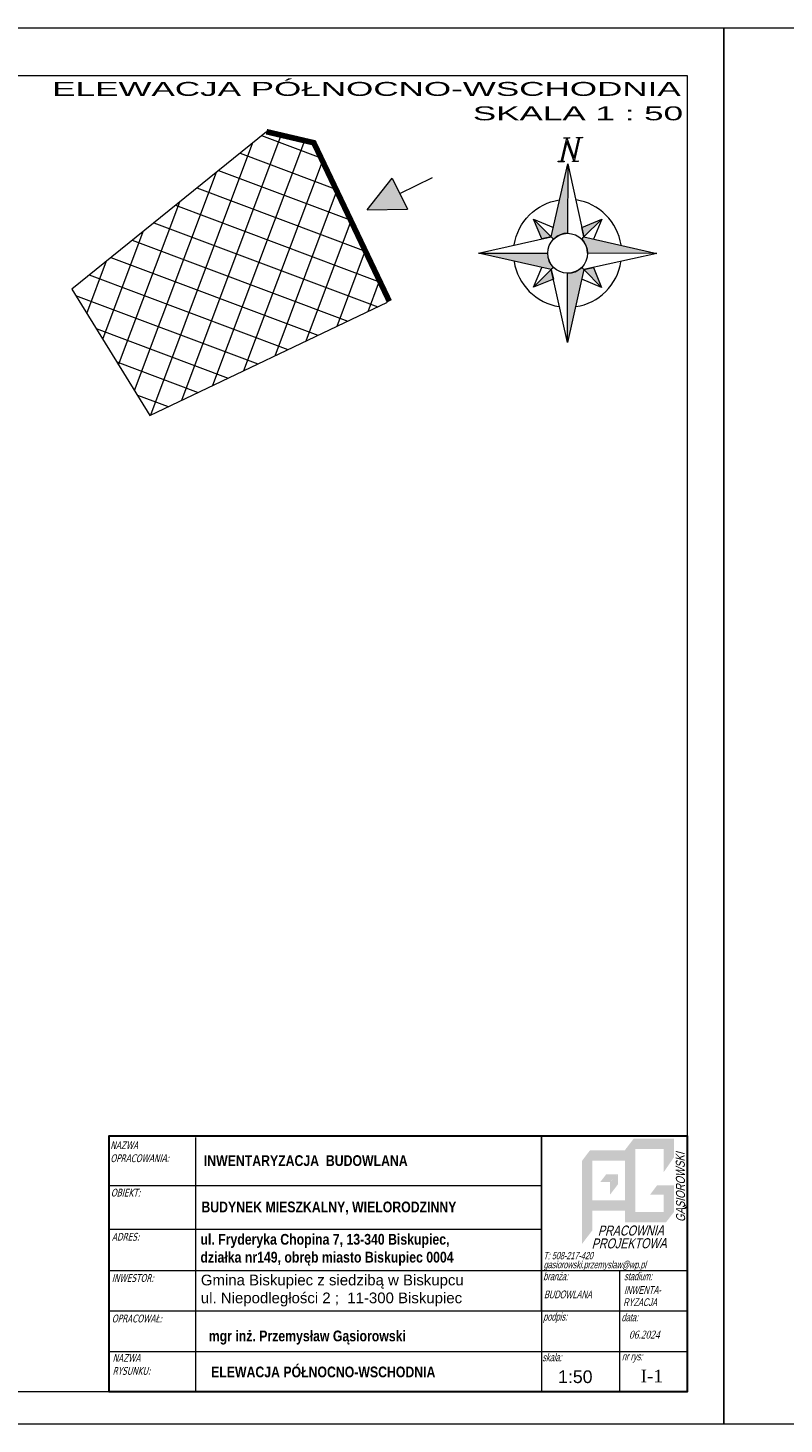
# Model space of a CAD drawing. Header units: centimetres. Extents: x 19919 to 52375, y -323506 to -159557.
# Tile 4 of 11: x 42019 to 42823, y -161042 to -159557. Entities that reach past the tile are written whole.
import ezdxf
from ezdxf.enums import TextEntityAlignment as Align

# ---------------------------------------------------------------- set-up
doc = ezdxf.new("R2010")
doc.units = ezdxf.units.CM
for name, color, linetype, lineweight in [('GB - Tabelka rysunkowa', 7, 'Continuous', 20), ('opisy', 9, 'Continuous', 15), ('RAMKA', 2, 'Continuous', 13)]:
    doc.layers.add(name, color=color, linetype=linetype, lineweight=lineweight)
for name, color, linetype in [('HATCH', 7, 'Continuous'), ('RCAD_kształt pręta', 7, 'Continuous'), ('TABELE', 7, 'Continuous')]:
    doc.layers.add(name, color=color, linetype=linetype)
doc.layers.add('NIEWIDOCZNA', color=1, linetype='Continuous', lineweight=0, plot=False)
doc.styles.add('Arial', font='arial.ttf')
doc.styles.add('ARIAL_CE', font='txt')
doc.styles.add('ARIALCE', font='txt')
doc.styles.get("Standard").update_dxf_attribs({"font": 'tahoma.ttf', "width": 0.8, "oblique": 15})

# ---------------------------------------------------------------- blocks, each defined once
blk = doc.blocks.new('wtTRW')
h = blk.add_hatch(color=212)
h.dxf.hatch_style = 1
h.paths.add_polyline_path([(87985.5, 15218.7), (87975.1, 15208.4), (88014.1, 15208.4), (88014.1, 15218.7)])
h.paths.add_polyline_path([(87975.1, 15280.9), (87975.1, 15208.4), (87985.5, 15218.7), (87985.5, 15282.3), (87976.1, 15282.3)])
h.paths.add_polyline_path([(88024.5, 15292.7), (87984.1, 15292.7), (87983.5, 15291.9), (87976.1, 15282.3), (88014.1, 15282.3)])
h.paths.add_polyline_path([(88014.1, 15282.3), (88014.1, 15258.7), (88024.5, 15273.7), (88024.5, 15292.7)])
h.paths.add_polyline_path([(88024.5, 15218.7), (88024.5, 15245.4), (88014.1, 15236.1), (88014.1, 15208.4), (88016.6, 15208.4)])
h.paths.add_polyline_path([(88024.5, 15245.4), (88007.4, 15245.4), (88007.3, 15245.3), (88000.4, 15236.1), (88014.1, 15236.1)])
h = blk.add_hatch(color=212)
h.dxf.hatch_style = 1
h.paths.add_polyline_path([(87940, 15280.9), (87931.9, 15270.2), (87942.3, 15270.5), (87975.3, 15270.5), (87975.1, 15280.9)])
h.paths.add_polyline_path([(87931.9, 15270.2), (87931.9, 15186.5), (87942.3, 15200.2), (87942.3, 15270.5)])
h = blk.add_hatch(color=212)
h.dxf.hatch_style = 1
h.paths.add_polyline_path([(87968.1, 15256.5), (87956.2, 15256.5), (87956.1, 15256.4), (87950.4, 15249), (87960, 15249)])
h.paths.add_polyline_path([(87968.1, 15246.6), (87968.1, 15256.5), (87960.1, 15249), (87960.1, 15236.3), (87960.6, 15236.7)])
h = blk.add_hatch(color=212)
h.dxf.hatch_style = 1
h.paths.add_polyline_path([(87935.7, 15230.4), (87935.7, 15220), (87948.8, 15220), (87975.7, 15220), (87975.7, 15230.4)])
at = {"layer": 'HATCH'}
h = blk.add_hatch(color=7, dxfattribs=at)
h.dxf.hatch_style = 1
h.paths.add_polyline_path([(88036.9, 15224.3), (88035, 15223.2), (88035.8, 15221.7), (88037.7, 15222.9)])
blk.add_line((88035.8, 15224.6), (88035, 15226))
at = {"layer": 'HATCH', "color": 0, "attachment_point": 1}
for s, insert, char_height, width, rotation in [('{\\fBauhaus 93|b0|i0|c0|p82;GASIOROWSKI}', (88026.7, 15208.6), 9.072, 11034.916, 90.3118), ('{\\fBauhaus 93|b0|i0|c0|p82;PRACOWNIA}', (87947.8, 15204.9), 10.08, 12261.018, 0.3118), ('{\\fBauhaus 93|b0|i0|c0|p82;PROJEKTOWA}', (87941.6, 15192), 10.08, 12268.753, 0.3118)]:
    blk.add_mtext(s, dxfattribs=dict(at, insert=insert, char_height=char_height, width=width, rotation=rotation))

msp = doc.modelspace()

# ---------------------------------------------------------------- hatches: boundary and pattern name
at = {"lineweight": 0}
h = msp.add_hatch(dxfattribs=at)
h.set_pattern_fill('ANSI37', color=12, scale=8, angle=24.4309)
h.set_pattern_definition([(69.430872, (-62389.114, -31739.156), (-23.780724, 8.923966), []), (159.430872, (-62389.114, -31739.156), (-8.923966, -23.780724), [])])
h.paths.add_polyline_path([(42148.3, -159969.3), (42400.9, -159849), (42322.7, -159679.4), (42272.3, -159667.6), (42065.1, -159835.1)])
at = {"layer": 'opisy'}
for points in [[(42594.8, -159674.4), (42588.6, -159674.5), (42588.6, -159674), (42594.8, -159673.9)], [(42608.5, -159674.1), (42602.3, -159674.2), (42602.3, -159673.7), (42608.5, -159673.6)], [(42592.9, -159701.9), (42592.7, -159775.7), (42588.6, -159776), (42584.6, -159777.3), (42580.9, -159779.2), (42577.7, -159781.8), (42575.3, -159779.5)], [(42589, -159699.5), (42582.8, -159699.6), (42582.7, -159699.1), (42589, -159699)], [(42604, -159699.2), (42597.8, -159699.3), (42597.7, -159698.8), (42604, -159698.7)], [(42422.2, -159749.9), (42379.3, -159750.7), (42406, -159717.1)], [(42556.5, -159760.6), (42575.3, -159779.5), (42565.2, -159781.7)], [(42629, -159760.7), (42610.1, -159779.6), (42607.8, -159769.4)], [(42687.7, -159797.1), (42613.9, -159796.9), (42613.5, -159792.8), (42612.3, -159788.8), (42610.4, -159785.1), (42607.7, -159781.9), (42610.1, -159779.6)], [(42497.7, -159796.7), (42571.4, -159796.9), (42571.8, -159801), (42573, -159805), (42575, -159808.7), (42577.6, -159811.9), (42575.2, -159814.2)], [(42556.3, -159833.1), (42575.2, -159814.2), (42577.5, -159824.4)], [(42592.5, -159891.9), (42592.6, -159818.2), (42596.8, -159817.8), (42600.7, -159816.5), (42604.4, -159814.6), (42607.7, -159812), (42610, -159814.3)], [(42628.8, -159833.2), (42610, -159814.3), (42620.1, -159812.1)]]:
    msp.add_hatch(color=1, dxfattribs=at).paths.add_polyline_path(points)

# ---------------------------------------------------------------- linework, layer by layer
at = {"lineweight": 0}
for p, q in [((42272.3, -159667.6), (42065.1, -159835.1)), ((42065.1, -159835.1), (42148.3, -159969.3)), ((42148.3, -159969.3), (42400.9, -159849))]:
    msp.add_line(p, q, dxfattribs=at)
at = {"color": 1, "lineweight": 0}
msp.add_lwpolyline([(40769.7, -159608), (42719.8, -159608), (42719.8, -161008), (40769.7, -161008)], close=True, dxfattribs=at)
at = {"const_width": 6}
msp.add_lwpolyline([(42272.3, -159667.6), (42322.7, -159679.4), (42403, -159848)], dxfattribs=at)
at = {"layer": 'NIEWIDOCZNA'}
for points in [[(42758.7, -161042.2), (40658.6, -161042.2), (40658.6, -159557.2), (42758.7, -159557.2)], [(45289, -161042.2), (42758.7, -161042.2), (42758.7, -159557.2), (45289, -159557.2)]]:
    msp.add_lwpolyline(points, close=True, dxfattribs=at)
at = {"layer": 'opisy', "color": 1}
for p, q in [((42379.3, -159750.7), (42406, -159717.1)), ((42406, -159717.1), (42422.2, -159749.9)), ((42414.1, -159733.5), (42448.9, -159716.3)), ((42379.3, -159750.7), (42422.2, -159749.9))]:
    msp.add_line(p, q, dxfattribs=at)
at = {"layer": 'opisy', "color": 0}
for p, q in [((42104.9, -160735.6), (42719.8, -160735.6)), ((42196.9, -160737.5), (42196.9, -160921.9)), ((42104.9, -160788.6), (42564.8, -160788.6)), ((42104.9, -160834.8), (42564.8, -160834.8)), ((42104.9, -160834.8), (42564.8, -160834.8)), ((42104.9, -160879), (42719.8, -160879)), ((42648, -160879), (42648, -160921.9)), ((42104.9, -160921.9), (42719.8, -160921.9)), ((42104.9, -160921.9), (42719.8, -160921.9)), ((42196.9, -160921.9), (42196.9, -161008)), ((42564.8, -160921.9), (42564.8, -161008)), ((42648, -160921.9), (42648, -161008)), ((42104.9, -160964.9), (42719.8, -160964.9)), ((42104.9, -161008), (42719.8, -161008))]:
    msp.add_line(p, q, dxfattribs=at)
at = {"layer": 'opisy', "color": 1, "flags": 128}
for points in [[(42605.4, -159674.1), (42599.6, -159699.3), (42591.8, -159678), (42586.8, -159699.5), (42585.9, -159699.5), (42591.7, -159674.4), (42599.5, -159695.7), (42604.5, -159674.2), (42605.4, -159674.1)], [(42594.8, -159674.4), (42588.6, -159674.5), (42588.6, -159674), (42594.8, -159673.9), (42594.8, -159674.4)], [(42605.4, -159674.1), (42599.6, -159699.3)], [(42608.5, -159674.1), (42602.3, -159674.2), (42602.3, -159673.7), (42608.5, -159673.6), (42608.5, -159674.1)], [(42592.9, -159701.9), (42592.7, -159775.7), (42588.6, -159776), (42584.6, -159777.3), (42580.9, -159779.2), (42577.7, -159781.8), (42575.3, -159779.5), (42592.9, -159701.9)], [(42575.3, -159779.5), (42592.9, -159701.9), (42610.1, -159779.6)], [(42589, -159699.5), (42582.8, -159699.6), (42582.7, -159699.1), (42589, -159699), (42589, -159699.5)], [(42604, -159699.2), (42597.8, -159699.3), (42597.7, -159698.8), (42604, -159698.7), (42604, -159699.2)], [(42535.9, -159787.8), (42536.8, -159783.4), (42538, -159779), (42539.6, -159774.8), (42541.5, -159770.7), (42543.7, -159766.8), (42546.2, -159763), (42549, -159759.5), (42552.1, -159756.2), (42555.4, -159753.1), (42559, -159750.3), (42562.7, -159747.8), (42566.7, -159745.6), (42570.8, -159743.7), (42575, -159742.2), (42579.3, -159741), (42583.8, -159740.1)], [(42649.5, -159788), (42648.6, -159783.6), (42647.4, -159779.2), (42645.8, -159775), (42643.9, -159770.9), (42641.7, -159766.9), (42639.3, -159763.2), (42636.5, -159759.6), (42633.4, -159756.3), (42630.1, -159753.3), (42626.6, -159750.4), (42622.8, -159747.9), (42618.9, -159745.7), (42614.8, -159743.8), (42610.5, -159742.3), (42606.2, -159741), (42601.8, -159740.1)], [(42556.5, -159760.6), (42575.3, -159779.5), (42565.2, -159781.7), (42556.5, -159760.6)], [(42556.5, -159760.6), (42577.6, -159769.4)], [(42629, -159760.7), (42610.1, -159779.6), (42607.8, -159769.4), (42629, -159760.7)], [(42629, -159760.7), (42620.2, -159781.9)], [(42575.2, -159814.2), (42497.7, -159796.7), (42575.3, -159779.5)], [(42687.7, -159797.1), (42613.9, -159796.9), (42613.5, -159792.8), (42612.3, -159788.8), (42610.4, -159785.1), (42607.7, -159781.9), (42610.1, -159779.6), (42687.7, -159797.1)], [(42610.1, -159779.6), (42687.7, -159797.1), (42610, -159814.3)], [(42497.7, -159796.7), (42571.4, -159796.9), (42571.8, -159801), (42573, -159805), (42575, -159808.7), (42577.6, -159811.9), (42575.2, -159814.2), (42497.7, -159796.7)], [(42535.8, -159805.8), (42536.7, -159810.2), (42537.9, -159814.6), (42539.5, -159818.8), (42541.4, -159822.9), (42543.6, -159826.9), (42546.1, -159830.6), (42548.9, -159834.2), (42551.9, -159837.5), (42555.2, -159840.5), (42558.8, -159843.4), (42562.5, -159845.9), (42566.5, -159848.1), (42570.6, -159850), (42574.8, -159851.5), (42579.1, -159852.8), (42583.5, -159853.7)], [(42556.3, -159833.1), (42565.1, -159811.9)], [(42556.3, -159833.1), (42575.2, -159814.2), (42577.5, -159824.4), (42556.3, -159833.1)], [(42610, -159814.3), (42592.5, -159891.9), (42575.2, -159814.2)], [(42592.5, -159891.9), (42592.6, -159818.2), (42596.8, -159817.8), (42600.7, -159816.5), (42604.4, -159814.6), (42607.7, -159812), (42610, -159814.3), (42592.5, -159891.9)], [(42601.5, -159853.7), (42606, -159852.8), (42610.3, -159851.6), (42614.6, -159850.1), (42618.7, -159848.2), (42622.6, -159846), (42626.4, -159843.5), (42629.9, -159840.7), (42633.2, -159837.6), (42636.3, -159834.3), (42639.1, -159830.8), (42641.6, -159827), (42643.8, -159823.1), (42645.7, -159819), (42647.3, -159814.8), (42648.5, -159810.4), (42649.4, -159806)], [(42628.8, -159833.2), (42610, -159814.3), (42620.1, -159812.1), (42628.8, -159833.2)], [(42628.8, -159833.2), (42607.7, -159824.4)]]:
    msp.add_lwpolyline(points, dxfattribs=at)
at = {"layer": 'opisy', "color": 0, "lineweight": 30}
for points in [[(42104.9, -160921.9), (42104.9, -160735.6), (42719.8, -160735.6), (42719.8, -160921.9)], [(42719.8, -160921.9), (42719.8, -161008), (42104.9, -161008), (42104.9, -160921.9)]]:
    msp.add_lwpolyline(points, dxfattribs=at)
at = {"layer": 'opisy', "color": 1}
msp.add_circle((42592.7, -159796.9), 21.2, dxfattribs=at)
at = {"layer": 'RCAD_kształt pręta'}
msp.add_line((42564.8, -160921.9), (42564.8, -160735.6), dxfattribs=at)

# ---------------------------------------------------------------- block references
at = {"layer": 'RCAD_kształt pręta', "xscale": 1.056, "yscale": 1.056, "zscale": 1.056}
msp.add_blockref('wtTRW', (-50248.1, -176887.6), dxfattribs=at)

# ---------------------------------------------------------------- texts
at = {"layer": 'GB - Tabelka rysunkowa', "color": 1, "lineweight": 50, "char_height": 13.5, "attachment_point": 1, "style": 'ARIAL_CE'}
for s, insert, width in [('1:50', (42582.5, -160985.1), 824.733), ('{\\fTimes New Roman|b0|i0|c238|p18;I-1}', (42670.4, -160984.3), 204.674)]:
    msp.add_mtext(s, dxfattribs=dict(at, insert=insert, width=width))
at = {"layer": 'opisy', "color": 0, "char_height": 11.4, "attachment_point": 1, "style": 'Arial'}
for s, insert, width in [('{\\fArial Narrow|b1|i0|c238|p34;INWENTARYZACJA  BUDOWLANA}', (42205.7, -160756.3), 689.048), ('{\\fArial Narrow|b1|i0|c238|p34;BUDYNEK MIESZKALNY, WIELORODZINNY}', (42203.1, -160805.6), 535.734), ('{\\fArial Narrow|b1|i0|c238|p34;ul. Fryderyka Chopina 7, 13-340 Biskupiec,   działka nr149, obręb miasto Biskupiec 0004 }', (42202.1, -160840), 284.039), ('Gmina Biskupiec z siedzibą w Biskupcu  ul. Niepodległości 2 ;  11-300 Biskupiec', (42202.5, -160883.3), 297.89), ('{\\fArial Narrow|b1|i0|c238|p34;mgr inż. Przemysław Gąsiorowski}', (42210.9, -160942.8), 520.044), ('{\\fArial Narrow|b1|i0|c238|p34;ELEWACJA PÓŁNOCNO-WSCHODNIA}', (42213.4, -160981.1), 520.044)]:
    msp.add_mtext(s, dxfattribs=dict(at, insert=insert, width=width))
at = {"layer": 'RAMKA', "color": 1, "style": 'ARIALCE', "width": 1.8}
for s, p in [('ELEWACJA PÓŁNOCNO-WSCHODNIA', (42713, -159629.5, 0)), ('SKALA 1 : 50', (42715.5, -159655.5, 0))]:
    msp.add_text(s, height=14.818, dxfattribs=at).set_placement(p, align=Align.RIGHT)
at = {"layer": 'TABELE', "attachment_point": 1}
for s, insert, char_height, width in [('NAZWA\\POPRACOWANIA:', (42106.2, -160741.5), 8.284, 859.786), ('OBIEKT:', (42106.8, -160791.9), 8.28, 859.786), ('ADRES:', (42107.8, -160838.9), 8.28, 859.786), ('{\\fArial Narrow|b0|i0|c238|p34;T: 508-217-420}', (42566.9, -160859.2), 7.7, 485.901), ('{\\fArial Narrow|b0|i0|c238|p34;gasiorowski.przemyslaw@wp.pl}', (42567.2, -160868.8), 7.7, 485.901), ('INWESTOR:', (42107.8, -160882.7), 8.28, 859.786), ('{\\fArial Narrow|b0|i0|c238|p34;branża:}', (42566.7, -160880.9), 8.284, 798.91), ('{\\fArial Narrow|b0|i0|c238|p34;stadium:}', (42652.7, -160880.9), 8.284, 817.355), ('{\\fArial Narrow|b0|i0|c238|p34;INWENTA-}', (42652.7, -160895.5), 8.284, 817.355), ('{\\fArial Narrow|b0|i0|c238|p34;BUDOWLANA}', (42567.5, -160900.2), 8.284, 798.91), ('{\\fArial Narrow|b0|i0|c238|p34;RYZACJA}', (42651.8, -160908.4), 8.284, 817.355), ('OPRACOWAŁ:', (42107.8, -160925.8), 8.28, 859.786), ('{\\fArial Narrow|b0|i0|c238|p34;podpis:}', (42566.7, -160923.9), 8.284, 798.91), ('{\\fArial Narrow|b0|i0|c238|p34;data:}', (42650, -160924.6), 8.284, 824.733), ('{\\fTimes New Roman|b0|i0|c238|p18;06.2024}', (42658, -160943), 8.284, 204.674), ('NAZWA\\PRYSUNKU:', (42108.6, -160967.7), 8.28, 859.786), ('{\\fArial Narrow|b0|i0|c238|p34;skala:}', (42565.7, -160967.1), 8.284, 798.91), ('{\\fArial Narrow|b0|i0|c238|p34;nr rys:}', (42650.4, -160966.2), 8.284, 824.733)]:
    msp.add_mtext(s, dxfattribs=dict(at, insert=insert, char_height=char_height, width=width))

doc.saveas('drawing.dxf')
